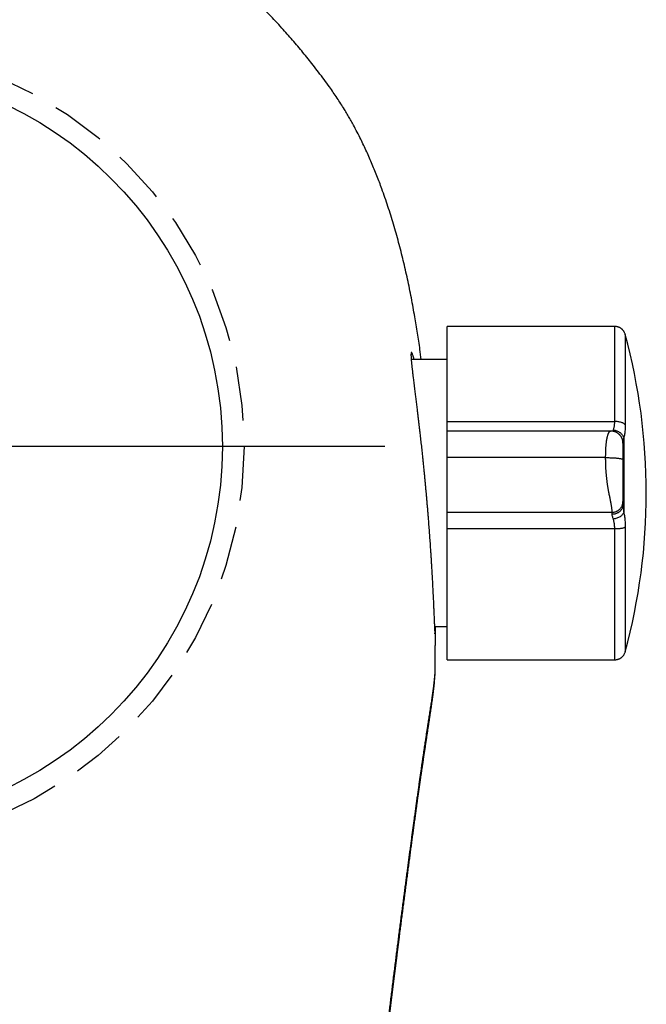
# Model space of a CAD drawing. Header units: centimetres. Extents: x 4120 to 19220, y -7417 to 180.
# Tile 202 of 223: x 18071.56 to 18074.45, y -2496.04 to -2491.49. Entities that reach past the tile are written whole.
import ezdxf

# ---------------------------------------------------------------- set-up
doc = ezdxf.new("R2010")
doc.units = ezdxf.units.CM
doc.linetypes.add('HIDDEN', pattern=[0.375, 0.25, -0.125])
doc.layers.add('URZĄDZENIA SANITARNE', color=6, linetype='Continuous')

# ---------------------------------------------------------------- blocks, each defined once
blk = doc.blocks.new('ORAS_ELECTRA')
for p, q in [((3.5617, 0.5549), (2.7874, 0.5549)), ((2.7874, 0.1156), (2.7874, 0.5549)), ((2.7874, 0.4019), (2.6221, 0.4019)), ((2.7874, 0.0717), (2.7874, 0.1156)), ((2.7874, 0.1156), (3.5617, 0.1156)), ((3.5426, 0.0716), (2.7874, 0.0716)), ((3.5426, 0.0716), (3.5426, 0.0716)), ((3.6034, 0.04), (3.6034, -0.3033)), ((3.5197, -0.0512), (2.7874, -0.0512)), ((2.7874, -0.3808), (2.7874, -0.3035)), ((2.7874, -0.3035), (3.5497, -0.3035)), ((2.7874, -0.9851), (2.7874, -0.3808)), ((3.5617, -0.3808), (2.7874, -0.3808)), ((2.7294, -0.832), (2.7874, -0.832)), ((2.7874, -0.9851), (3.5617, -0.9851)), ((2.7328, -1.0256), (2.7328, -1.0252))]:
    blk.add_line(p, q)
at = {"color": 9, "linetype": 'HIDDEN', "true_color": 0xb8b8b8}
blk.add_circle((0, 0), 1.85, dxfattribs=at)
blk.add_arc((0.9003, -0.2151), 2.8071, 344.8647, 15.1366)
for points, knots in [([(2.6687, 0.4019), (2.6666, 0.4174), (2.6629, 0.4456), (2.6569, 0.4863), (2.6511, 0.5241), (2.6451, 0.5618), (2.6384, 0.6015), (2.631, 0.6429), (2.6228, 0.6863), (2.6142, 0.7295), (2.6051, 0.7727), (2.5955, 0.8158), (2.5855, 0.8586), (2.575, 0.901), (2.564, 0.9432), (2.5525, 0.9852), (2.5404, 1.0269), (2.5278, 1.0682), (2.5146, 1.1092), (2.5008, 1.15), (2.4876, 1.1872), (2.4752, 1.2207), (2.4636, 1.2507), (2.4516, 1.2806), (2.4392, 1.3103), (2.4264, 1.3399), (2.4131, 1.3693), (2.3994, 1.3986), (2.3845, 1.429), (2.3683, 1.4605), (2.3527, 1.4895), (2.3387, 1.5147), (2.3263, 1.5361), (2.3125, 1.5592), (2.2971, 1.5839), (2.28, 1.6101), (2.2625, 1.636), (2.2424, 1.6644), (2.2197, 1.6954), (2.1946, 1.7289), (2.17, 1.7608), (2.1459, 1.7913), (2.1224, 1.8203), (2.0986, 1.849), (2.0744, 1.8775), (2.0498, 1.9056), (2.0236, 1.9349), (1.9958, 1.9652), (1.9661, 1.9964), (1.936, 2.0272), (1.9054, 2.0576), (1.8742, 2.0875), (1.8443, 2.1153), (1.8157, 2.1411), (1.7885, 2.1651), (1.761, 2.1886), (1.733, 2.2117), (1.7048, 2.2345), (1.6762, 2.2569), (1.6472, 2.2789), (1.6167, 2.3014), (1.5845, 2.3243), (1.5507, 2.3476), (1.5164, 2.3703), (1.4818, 2.3925), (1.4467, 2.4141), (1.4111, 2.4351), (1.3753, 2.4556), (1.3419, 2.4738), (1.3111, 2.49), (1.2831, 2.5043), (1.2548, 2.5182), (1.2264, 2.5318), (1.1977, 2.545), (1.1687, 2.5579), (1.1395, 2.5704), (1.1098, 2.5826), (1.0801, 2.5945), (1.0473, 2.607), (1.0114, 2.6201), (0.9725, 2.6336), (0.9332, 2.6464), (0.8938, 2.6586), (0.8541, 2.6701), (0.8161, 2.6806), (0.7797, 2.6899), (0.7452, 2.6983), (0.7105, 2.7063), (0.6756, 2.7138), (0.6407, 2.7208), (0.6056, 2.7274), (0.5704, 2.7336), (0.5333, 2.7397), (0.4941, 2.7455), (0.4529, 2.7511), (0.4116, 2.7561), (0.3687, 2.7607), (0.3242, 2.765), (0.2781, 2.7687), (0.2319, 2.7718), (0.1856, 2.7743), (0.1392, 2.7762), (0.0928, 2.7775), (0.0464, 2.7784), (0.0155, 2.7785), (0, 2.7785)], [0, 0, 0, 0, 0.011884, 0.021541, 0.031198, 0.040858, 0.050517, 0.061658, 0.072798, 0.083938, 0.09509, 0.106242, 0.117393, 0.128399, 0.139405, 0.150419, 0.161432, 0.172305, 0.183178, 0.19406, 0.204942, 0.213072, 0.221203, 0.229333, 0.237463, 0.245619, 0.253775, 0.261931, 0.270086, 0.279443, 0.288799, 0.295047, 0.301296, 0.307544, 0.315447, 0.323352, 0.331258, 0.339161, 0.34974, 0.36032, 0.370899, 0.380327, 0.389756, 0.399185, 0.408626, 0.418068, 0.427509, 0.43839, 0.449271, 0.460152, 0.471056, 0.481961, 0.492865, 0.502019, 0.511174, 0.520329, 0.529483, 0.538667, 0.547851, 0.557036, 0.566219, 0.5766, 0.586982, 0.597364, 0.607745, 0.618173, 0.628604, 0.639034, 0.649463, 0.65742, 0.665378, 0.673335, 0.681305, 0.689275, 0.697245, 0.705338, 0.713432, 0.721531, 0.729629, 0.740047, 0.750464, 0.760882, 0.771325, 0.781768, 0.792212, 0.801205, 0.8102, 0.819195, 0.828189, 0.837207, 0.846227, 0.855246, 0.864265, 0.874765, 0.885266, 0.895775, 0.906283, 0.917982, 0.929681, 0.941381, 0.953079, 0.964809, 0.97654, 0.98827, 1, 1, 1, 1]), ([(3.61, 0.518), (3.6095, 0.5196), (3.6085, 0.5228), (3.6066, 0.5271), (3.6045, 0.531), (3.6024, 0.5341), (3.6005, 0.5365), (3.5989, 0.5384), (3.5974, 0.54), (3.596, 0.5414), (3.5944, 0.5428), (3.5923, 0.5445), (3.5896, 0.5465), (3.5864, 0.5485), (3.5825, 0.5505), (3.5781, 0.5523), (3.5731, 0.5537), (3.5675, 0.5547), (3.5637, 0.5549), (3.5617, 0.5549)], [0, 0, 0, 0, 0.078431, 0.1516011, 0.2186896, 0.2790502, 0.32217, 0.3604948, 0.3938979, 0.422293, 0.4507485, 0.4935938, 0.5444787, 0.6032665, 0.6696909, 0.7433181, 0.8235147, 0.9094301, 1, 1, 1, 1]), ([(3.5617, 0.1156), (3.5617, 0.1291), (3.5617, 0.156), (3.5617, 0.1948), (3.5617, 0.2323), (3.5617, 0.2683), (3.5617, 0.3025), (3.5617, 0.3351), (3.5617, 0.3657), (3.5617, 0.3943), (3.5617, 0.4209), (3.5617, 0.4452), (3.5617, 0.4673), (3.5617, 0.4871), (3.5617, 0.5045), (3.5617, 0.5194), (3.5617, 0.5317), (3.5617, 0.5415), (3.5617, 0.5488), (3.5617, 0.5532), (3.5617, 0.5552), (3.5617, 0.5548), (3.5617, 0.5547)], [0, 0, 0, 0, 0.051969, 0.103938, 0.155907, 0.207876, 0.259845, 0.311814, 0.363783, 0.415752, 0.467721, 0.51969, 0.571659, 0.623628, 0.675597, 0.727566, 0.779535, 0.831504, 0.883473, 0.935442, 0.987411, 1, 1, 1, 1]), ([(3.61, 0.5179), (3.61, 0.5179), (3.61, 0.5178), (3.61, 0.5162), (3.61, 0.5136), (3.61, 0.5098), (3.61, 0.5049), (3.61, 0.4989), (3.61, 0.4918), (3.61, 0.4836), (3.61, 0.4745), (3.61, 0.4644), (3.61, 0.4531), (3.61, 0.4408), (3.61, 0.4274), (3.61, 0.413), (3.61, 0.3976), (3.61, 0.3814), (3.61, 0.3644), (3.61, 0.3466), (3.61, 0.3279), (3.61, 0.3084), (3.61, 0.2879), (3.61, 0.2665), (3.61, 0.2444), (3.61, 0.2215), (3.61, 0.1982), (3.61, 0.1743), (3.61, 0.15), (3.61, 0.1252), (3.61, 0.1082), (3.61, 0.0997)], [0, 0, 0, 0, 0.030258, 0.064558, 0.099481, 0.134404, 0.169327, 0.204251, 0.239174, 0.273473, 0.307773, 0.342072, 0.376372, 0.411295, 0.446218, 0.481141, 0.516065, 0.550988, 0.585287, 0.619587, 0.653886, 0.688186, 0.723109, 0.758032, 0.792955, 0.827879, 0.862802, 0.897101, 0.931401, 0.9657, 1, 1, 1, 1]), ([(2.6354, 0.4019), (2.6351, 0.403), (2.6344, 0.4055), (2.6334, 0.4092), (2.6323, 0.413), (2.6313, 0.4165), (2.6303, 0.4198), (2.6292, 0.423), (2.6282, 0.4258), (2.6272, 0.4283), (2.6263, 0.4305), (2.6255, 0.4322), (2.6247, 0.4336), (2.6238, 0.4346), (2.623, 0.4351), (2.6224, 0.4348), (2.6219, 0.4339), (2.6215, 0.4324), (2.6212, 0.4304), (2.6211, 0.4282), (2.621, 0.4257), (2.621, 0.4228), (2.621, 0.4196), (2.6212, 0.4159), (2.6214, 0.4115), (2.6217, 0.4061), (2.6222, 0.3997), (2.6228, 0.3926), (2.6235, 0.3851), (2.6243, 0.3773), (2.6251, 0.3697), (2.6259, 0.3622), (2.6268, 0.3547), (2.6276, 0.3469), (2.6286, 0.3387), (2.6296, 0.3303), (2.6307, 0.3205), (2.6321, 0.3095), (2.6336, 0.297), (2.6352, 0.284), (2.6368, 0.2709), (2.6384, 0.2578), (2.64, 0.2454), (2.6415, 0.2333), (2.6429, 0.2216), (2.6444, 0.2096), (2.6459, 0.1973), (2.6475, 0.1848), (2.6492, 0.1707), (2.6511, 0.1551), (2.6532, 0.1377), (2.6553, 0.12), (2.6574, 0.1024), (2.6594, 0.0852), (2.6612, 0.0691), (2.663, 0.0537), (2.6647, 0.0389), (2.6663, 0.0239), (2.668, 0.0088), (2.6697, -0.0065), (2.6715, -0.0235), (2.6735, -0.0422), (2.6757, -0.0626), (2.6778, -0.0833), (2.6798, -0.1034), (2.6818, -0.123), (2.6835, -0.141), (2.6852, -0.1581), (2.6867, -0.1748), (2.6883, -0.1921), (2.69, -0.2101), (2.6916, -0.2281), (2.6932, -0.2466), (2.6948, -0.2655), (2.6965, -0.2849), (2.6981, -0.3043), (2.6996, -0.3235), (2.7011, -0.3425), (2.7025, -0.3603), (2.7038, -0.377), (2.7049, -0.3926), (2.7061, -0.4081), (2.7072, -0.4235), (2.7083, -0.4388), (2.7094, -0.4555), (2.7106, -0.4735), (2.7119, -0.4927), (2.7131, -0.5117), (2.7142, -0.5299), (2.7153, -0.5471), (2.7162, -0.5625), (2.717, -0.5769), (2.7178, -0.5901), (2.7185, -0.6032), (2.7192, -0.616), (2.7199, -0.6286), (2.7206, -0.6422), (2.7214, -0.6567), (2.7222, -0.6719), (2.7229, -0.6867), (2.7236, -0.7006), (2.7242, -0.7135), (2.7247, -0.7249), (2.7252, -0.7353), (2.7256, -0.7448), (2.726, -0.754), (2.7264, -0.7628), (2.7268, -0.7714), (2.7272, -0.7804), (2.7276, -0.7897), (2.728, -0.7993), (2.7283, -0.8082), (2.7287, -0.8163), (2.729, -0.8235), (2.7293, -0.8296), (2.7295, -0.835), (2.7297, -0.8396), (2.7299, -0.8439), (2.7301, -0.8478), (2.7303, -0.8513), (2.7305, -0.8547), (2.7307, -0.8579), (2.7308, -0.8607), (2.731, -0.8628), (2.7312, -0.8642), (2.7313, -0.865), (2.7314, -0.8651), (2.7315, -0.8648), (2.7316, -0.8641), (2.7317, -0.863), (2.7318, -0.8615), (2.7319, -0.8596), (2.7319, -0.857), (2.732, -0.8537), (2.7321, -0.8495), (2.7321, -0.8445), (2.7322, -0.8391), (2.7322, -0.8348), (2.7322, -0.8324), (2.7322, -0.832)], [0, 0, 0, 0, 0.0042792, 0.0099787, 0.0156781, 0.021404, 0.0271325, 0.0336812, 0.0402309, 0.0467796, 0.0533655, 0.0599525, 0.0665385, 0.075105, 0.0836716, 0.0922755, 0.1008795, 0.1086514, 0.1164303, 0.1228835, 0.1293378, 0.135791, 0.1422804, 0.1487709, 0.1552604, 0.1636998, 0.1721392, 0.1806144, 0.1890896, 0.1967438, 0.2044047, 0.2108416, 0.2172794, 0.2237163, 0.2301885, 0.2366616, 0.2431338, 0.2515487, 0.2599637, 0.2684131, 0.2768626, 0.2844923, 0.2921284, 0.2986405, 0.3051535, 0.3116655, 0.3182132, 0.3247618, 0.3313095, 0.3398225, 0.3483355, 0.3568835, 0.3654316, 0.3731504, 0.3808757, 0.3874612, 0.3940477, 0.4006332, 0.4072552, 0.4138782, 0.4205002, 0.4291111, 0.4377221, 0.4463692, 0.4550164, 0.4628257, 0.4706418, 0.477228, 0.4838183, 0.4911381, 0.498458, 0.5058002, 0.5131423, 0.5210725, 0.5290028, 0.5369615, 0.5449203, 0.5527456, 0.5605779, 0.5671458, 0.5737147, 0.5802826, 0.5868873, 0.593493, 0.6000978, 0.6086872, 0.6172766, 0.6259026, 0.6345286, 0.6423194, 0.650117, 0.6566572, 0.6631984, 0.6697386, 0.6763153, 0.682893, 0.6894697, 0.6980223, 0.7065749, 0.7151638, 0.7237526, 0.7315096, 0.7392733, 0.7458024, 0.7523325, 0.7588616, 0.765427, 0.7719935, 0.7785589, 0.7870967, 0.7956344, 0.8042082, 0.812782, 0.8205252, 0.8282751, 0.8348041, 0.841334, 0.847863, 0.8544283, 0.8609946, 0.8675599, 0.8760975, 0.884635, 0.8932085, 0.9017821, 0.909525, 0.9172746, 0.9238053, 0.930337, 0.9368677, 0.9434348, 0.9500028, 0.9565699, 0.9651097, 0.9736495, 0.9822254, 0.9908012, 0.9985463, 1, 1, 1, 1]), ([(3.5553, 0.0765), (3.556, 0.0782), (3.5573, 0.0817), (3.5589, 0.0876), (3.5602, 0.094), (3.5611, 0.1008), (3.5616, 0.108), (3.5617, 0.1131), (3.5617, 0.1156)], [0, 0, 0, 0, 0.1721607, 0.3417805, 0.5091093, 0.6744073, 0.8379446, 1, 1, 1, 1]), ([(3.61, 0.0997), (3.6092, 0.1008), (3.6076, 0.103), (3.6036, 0.106), (3.5985, 0.1088), (3.5923, 0.1113), (3.5852, 0.1132), (3.5775, 0.1146), (3.5696, 0.1154), (3.5643, 0.1155), (3.5617, 0.1156)], [0, 0, 0, 0, 0.1191402, 0.243165, 0.3706743, 0.5, 0.6293257, 0.756835, 0.8808598, 1, 1, 1, 1]), ([(3.61, 0.0997), (3.61, 0.0958), (3.6099, 0.088), (3.6093, 0.0769), (3.6084, 0.0665), (3.6071, 0.0568), (3.6055, 0.0478), (3.6041, 0.0426), (3.6034, 0.04)], [0, 0, 0, 0, 0.165911, 0.33128, 0.498335, 0.665401, 0.831978, 1, 1, 1, 1]), ([(2.7874, -0.0512), (2.7874, -0.0486), (2.7874, -0.0433), (2.7874, -0.0357), (2.7874, -0.0284), (2.7874, -0.0214), (2.7874, -0.0147), (2.7874, -0.0083), (2.7874, -0.0022), (2.7874, 0.0036), (2.7874, 0.0091), (2.7874, 0.0144), (2.7874, 0.0193), (2.7874, 0.024), (2.7874, 0.0284), (2.7874, 0.0328), (2.7874, 0.037), (2.7874, 0.0411), (2.7874, 0.0449), (2.7874, 0.0484), (2.7874, 0.0516), (2.7874, 0.0545), (2.7874, 0.0573), (2.7874, 0.0599), (2.7874, 0.0622), (2.7874, 0.0643), (2.7874, 0.0661), (2.7874, 0.0677), (2.7874, 0.0691), (2.7874, 0.0702), (2.7874, 0.071), (2.7874, 0.0715), (2.7874, 0.0716), (2.7874, 0.0716), (2.7874, 0.0716)], [0, 0, 0, 0, 0.019721, 0.03899, 0.057967, 0.076814, 0.095683, 0.114718, 0.134051, 0.153798, 0.17406, 0.194923, 0.216457, 0.238722, 0.261761, 0.285612, 0.313317, 0.342096, 0.371961, 0.402918, 0.434962, 0.468086, 0.502274, 0.541086, 0.581133, 0.622379, 0.664784, 0.708307, 0.762973, 0.819155, 0.87676, 0.935693, 0.995855, 1, 1, 1, 1]), ([(3.5197, -0.0512), (3.5197, -0.0486), (3.5197, -0.0435), (3.5199, -0.0359), (3.52, -0.0284), (3.5202, -0.0212), (3.5205, -0.0142), (3.5209, -0.0073), (3.5213, -0.0007), (3.5218, 0.0056), (3.5223, 0.0114), (3.5229, 0.0167), (3.5233, 0.0202), (3.5236, 0.0225), (3.5238, 0.0237), (3.5239, 0.0249), (3.5241, 0.0261), (3.5242, 0.0272), (3.5245, 0.0292), (3.525, 0.0321), (3.5257, 0.0358), (3.5264, 0.0395), (3.5272, 0.0433), (3.5281, 0.047), (3.529, 0.0503), (3.5299, 0.0533), (3.5308, 0.056), (3.5317, 0.0585), (3.5327, 0.0609), (3.5337, 0.063), (3.5349, 0.0653), (3.5362, 0.0673), (3.5377, 0.069), (3.539, 0.0702), (3.5402, 0.071), (3.5413, 0.0714), (3.5421, 0.0716), (3.5425, 0.0716), (3.5426, 0.0716)], [0, 0, 0, 0, 0.01917, 0.038292, 0.057502, 0.076956, 0.09682, 0.117269, 0.138479, 0.160625, 0.183871, 0.204366, 0.225833, 0.231627, 0.237495, 0.243437, 0.249456, 0.255552, 0.261727, 0.28189, 0.304533, 0.329846, 0.358036, 0.389317, 0.423917, 0.45358, 0.485546, 0.519924, 0.556824, 0.596349, 0.638597, 0.700325, 0.760775, 0.819502, 0.876112, 0.93026, 0.981648, 1, 1, 1, 1]), ([(3.5997, 0.0163), (3.5997, 0.0165), (3.5997, 0.017), (3.5997, 0.0179), (3.5997, 0.0187), (3.5996, 0.0195), (3.5996, 0.0202), (3.5996, 0.0209), (3.5995, 0.0214), (3.5995, 0.0219), (3.5994, 0.0223), (3.5994, 0.0227), (3.5993, 0.023), (3.5993, 0.0233), (3.5993, 0.0236), (3.5992, 0.024), (3.5991, 0.0244), (3.5991, 0.0249), (3.5989, 0.0258), (3.5987, 0.0272), (3.5981, 0.0298), (3.5972, 0.033), (3.5958, 0.0367), (3.5943, 0.0401), (3.5927, 0.0432), (3.5909, 0.0462), (3.5892, 0.0486), (3.5878, 0.0504), (3.5868, 0.0516), (3.586, 0.0525), (3.5853, 0.0533), (3.5845, 0.0541), (3.5835, 0.0551), (3.5823, 0.0563), (3.5805, 0.0579), (3.5783, 0.0597), (3.5758, 0.0615), (3.5733, 0.0632), (3.5709, 0.0645), (3.5686, 0.0657), (3.5666, 0.0666), (3.5648, 0.0674), (3.5631, 0.068), (3.5613, 0.0687), (3.5592, 0.0693), (3.5569, 0.0699), (3.5543, 0.0705), (3.5521, 0.0709), (3.5502, 0.0711), (3.5487, 0.0713), (3.547, 0.0715), (3.5449, 0.0716), (3.5435, 0.0716), (3.5427, 0.0716)], [0, 0, 0, 0, 0.041021, 0.077129, 0.108289, 0.134488, 0.155745, 0.166554, 0.175503, 0.182672, 0.188223, 0.190501, 0.192537, 0.19444, 0.19634, 0.198367, 0.203303, 0.208682, 0.214023, 0.226465, 0.24817, 0.285339, 0.314754, 0.343372, 0.372817, 0.40328, 0.434823, 0.453059, 0.467575, 0.478348, 0.486536, 0.495857, 0.510203, 0.526983, 0.546081, 0.579762, 0.61095, 0.639622, 0.668015, 0.693395, 0.715765, 0.735138, 0.75305, 0.773725, 0.797404, 0.824822, 0.855364, 0.888996, 0.905911, 0.923594, 0.944615, 0.9701, 1, 1, 1, 1]), ([(3.5528, 0.0707), (3.5531, 0.0713), (3.5538, 0.0731), (3.5547, 0.0751), (3.5553, 0.0765)], [0, 0, 0, 0, 0.333283, 1, 1, 1, 1]), ([(3.5553, 0.0765), (3.5579, 0.0762), (3.5633, 0.0754), (3.5713, 0.073), (3.5791, 0.0694), (3.5863, 0.0648), (3.5925, 0.0593), (3.5975, 0.0531), (3.6013, 0.0467), (3.6027, 0.0422), (3.6034, 0.04)], [0, 0, 0, 0, 0.118749, 0.242699, 0.370375, 0.5, 0.629625, 0.757301, 0.881251, 1, 1, 1, 1]), ([(3.6034, 0.04), (3.6029, 0.0371), (3.602, 0.0315), (3.6008, 0.0242), (3.5999, 0.0178), (3.5998, 0.0145), (3.5997, 0.0128)], [0, 0, 0, 0, 0.266792, 0.520964, 0.764581, 1, 1, 1, 1]), ([(3.5997, 0.0162), (3.5997, 0.016), (3.5997, 0.0157), (3.5997, 0.0147), (3.5997, 0.0133), (3.5997, 0.0115), (3.5997, 0.0093), (3.5997, 0.0068), (3.5997, 0.0038), (3.5997, 0.0008), (3.5997, -0.0021), (3.5997, -0.0048), (3.5997, -0.0077), (3.5997, -0.0107), (3.5997, -0.0139), (3.5997, -0.0173), (3.5997, -0.0209), (3.5997, -0.0247), (3.5997, -0.028), (3.5997, -0.0305), (3.5997, -0.0321), (3.5997, -0.0338), (3.5997, -0.0354), (3.5997, -0.0371), (3.5997, -0.0396), (3.5997, -0.0429), (3.5997, -0.0464), (3.5997, -0.0488), (3.5997, -0.0501), (3.5997, -0.0514), (3.5997, -0.0527), (3.5997, -0.054), (3.5997, -0.0553), (3.5997, -0.0563), (3.5997, -0.0571), (3.5997, -0.0576), (3.5997, -0.0582), (3.5997, -0.0591), (3.5997, -0.0598), (3.5997, -0.0603)], [0, 0, 0, 0, 0.076078, 0.15297, 0.227006, 0.298208, 0.366602, 0.432213, 0.495074, 0.555219, 0.594456, 0.632169, 0.668376, 0.703094, 0.736346, 0.768157, 0.800233, 0.830287, 0.858366, 0.86887, 0.879083, 0.889008, 0.898651, 0.908017, 0.917111, 0.938818, 0.957286, 0.962758, 0.967903, 0.972732, 0.977263, 0.981513, 0.985504, 0.989865, 0.991183, 0.992445, 0.993663, 0.996026, 1, 1, 1, 1]), ([(2.7874, -0.3035), (2.7874, -0.3017), (2.7874, -0.2982), (2.7874, -0.2926), (2.7874, -0.287), (2.7874, -0.2811), (2.7874, -0.275), (2.7874, -0.2687), (2.7874, -0.2626), (2.7874, -0.2568), (2.7874, -0.2513), (2.7874, -0.2456), (2.7874, -0.2398), (2.7874, -0.2337), (2.7874, -0.2275), (2.7874, -0.2213), (2.7874, -0.2152), (2.7874, -0.2092), (2.7874, -0.2031), (2.7874, -0.1968), (2.7874, -0.1903), (2.7874, -0.1841), (2.7874, -0.1782), (2.7874, -0.1726), (2.7874, -0.167), (2.7874, -0.1612), (2.7874, -0.1553), (2.7874, -0.1493), (2.7874, -0.1432), (2.7874, -0.137), (2.7874, -0.1307), (2.7874, -0.1242), (2.7874, -0.1176), (2.7874, -0.1108), (2.7874, -0.1039), (2.7874, -0.0969), (2.7874, -0.0896), (2.7874, -0.0823), (2.7874, -0.0747), (2.7874, -0.067), (2.7874, -0.0591), (2.7874, -0.0539), (2.7874, -0.0512)], [0, 0, 0, 0, 0.049887, 0.099698, 0.149297, 0.198547, 0.247314, 0.295466, 0.34287, 0.379507, 0.415541, 0.45091, 0.485556, 0.519419, 0.552445, 0.584578, 0.61163, 0.637943, 0.663488, 0.688238, 0.712168, 0.735259, 0.752802, 0.769811, 0.786283, 0.802217, 0.817617, 0.832489, 0.846477, 0.85999, 0.873048, 0.885678, 0.897914, 0.909797, 0.921379, 0.932718, 0.943882, 0.954949, 0.966002, 0.977133, 0.988433, 1, 1, 1, 1]), ([(3.5497, -0.3035), (3.5497, -0.3018), (3.5497, -0.2983), (3.5493, -0.2928), (3.5487, -0.2869), (3.5479, -0.2809), (3.547, -0.2747), (3.5462, -0.2701), (3.5457, -0.2672), (3.5455, -0.266), (3.5453, -0.2648), (3.5451, -0.2637), (3.5448, -0.2621), (3.5443, -0.2597), (3.5436, -0.2561), (3.5428, -0.2522), (3.5419, -0.2479), (3.5409, -0.2431), (3.5397, -0.2373), (3.5383, -0.2302), (3.5366, -0.2217), (3.535, -0.2134), (3.5336, -0.2059), (3.5325, -0.1997), (3.5314, -0.1935), (3.5304, -0.1875), (3.5295, -0.1816), (3.5286, -0.1759), (3.5278, -0.1702), (3.5271, -0.1647), (3.5263, -0.1594), (3.5256, -0.1538), (3.5251, -0.1496), (3.5248, -0.1469), (3.5248, -0.1461), (3.5247, -0.1454), (3.5246, -0.1446), (3.5245, -0.1438), (3.5242, -0.1409), (3.5237, -0.1359), (3.523, -0.1284), (3.5224, -0.1209), (3.5218, -0.1133), (3.5213, -0.1056), (3.5209, -0.0979), (3.5205, -0.0902), (3.5202, -0.0824), (3.52, -0.0746), (3.5199, -0.0668), (3.5197, -0.059), (3.5197, -0.0538), (3.5197, -0.0512)], [0, 0, 0, 0, 0.047929, 0.097632, 0.148959, 0.20173, 0.249192, 0.297439, 0.305998, 0.314574, 0.323166, 0.331729, 0.336957, 0.358592, 0.382731, 0.408606, 0.436117, 0.465151, 0.495573, 0.53725, 0.580638, 0.625264, 0.652229, 0.677298, 0.700547, 0.722056, 0.741908, 0.760187, 0.77698, 0.792763, 0.807157, 0.82025, 0.835675, 0.837547, 0.839386, 0.841193, 0.842966, 0.844708, 0.846419, 0.862519, 0.877721, 0.8921, 0.905742, 0.918737, 0.931183, 0.943183, 0.95484, 0.966256, 0.977529, 0.98875, 1, 1, 1, 1]), ([(3.5197, -0.0512), (3.5229, -0.0512), (3.5295, -0.0512), (3.5394, -0.0515), (3.5485, -0.0518), (3.5566, -0.0522), (3.5636, -0.0527), (3.5703, -0.0532), (3.5764, -0.0538), (3.5819, -0.0545), (3.5868, -0.0553), (3.5909, -0.0561), (3.5946, -0.057), (3.5975, -0.058), (3.5994, -0.0591), (3.5996, -0.0599), (3.5997, -0.0603)], [0, 0, 0, 0, 0.076805, 0.156939, 0.239951, 0.303775, 0.368607, 0.434128, 0.5, 0.565872, 0.631393, 0.696225, 0.760049, 0.843061, 0.923195, 1, 1, 1, 1]), ([(3.5997, -0.0603), (3.5997, -0.0606), (3.5997, -0.0612), (3.5997, -0.0619), (3.5997, -0.0627), (3.5997, -0.0635), (3.5997, -0.0643), (3.5997, -0.0648), (3.5997, -0.0656), (3.5997, -0.0667), (3.5997, -0.0681), (3.5997, -0.0696), (3.5997, -0.0713), (3.5997, -0.0732), (3.5997, -0.0753), (3.5997, -0.0777), (3.5997, -0.0802), (3.5997, -0.0827), (3.5997, -0.0862), (3.5997, -0.0906), (3.5997, -0.0958), (3.5997, -0.101), (3.5997, -0.1064), (3.5997, -0.1117), (3.5997, -0.1176), (3.5997, -0.124), (3.5997, -0.1307), (3.5997, -0.1374), (3.5997, -0.1441), (3.5997, -0.1512), (3.5997, -0.1587), (3.5997, -0.1666), (3.5997, -0.1742), (3.5997, -0.1818), (3.5997, -0.1891), (3.5997, -0.1962), (3.5997, -0.2032), (3.5997, -0.2098), (3.5997, -0.217), (3.5997, -0.2246), (3.5997, -0.2326), (3.5997, -0.2402), (3.5997, -0.2474), (3.5997, -0.2519), (3.5997, -0.2541)], [0, 0, 0, 0, 0.001701, 0.002985, 0.003853, 0.006141, 0.006983, 0.007871, 0.008809, 0.011147, 0.013741, 0.016608, 0.01976, 0.023207, 0.027986, 0.033081, 0.038503, 0.044262, 0.050366, 0.063113, 0.076757, 0.091334, 0.106873, 0.123398, 0.140929, 0.164183, 0.188733, 0.214605, 0.241819, 0.270395, 0.30684, 0.344941, 0.384718, 0.426192, 0.469379, 0.513475, 0.55925, 0.606715, 0.65169, 0.717432, 0.785117, 0.854763, 0.926386, 1, 1, 1, 1]), ([(3.5497, -0.3035), (3.5517, -0.3034), (3.5558, -0.3033), (3.562, -0.3021), (3.5677, -0.3003), (3.5728, -0.2981), (3.5772, -0.2955), (3.5813, -0.2925), (3.5851, -0.2891), (3.5886, -0.2853), (3.5916, -0.2812), (3.5942, -0.2769), (3.5965, -0.2719), (3.5983, -0.2663), (3.5995, -0.2601), (3.5997, -0.2561), (3.5997, -0.2541)], [0, 0, 0, 0, 0.076805, 0.156939, 0.239951, 0.303775, 0.368607, 0.434128, 0.5, 0.565872, 0.631393, 0.696225, 0.760049, 0.843061, 0.923195, 1, 1, 1, 1]), ([(3.5997, -0.2684), (3.5997, -0.2702), (3.5995, -0.2739), (3.5983, -0.2794), (3.5965, -0.2845), (3.5942, -0.289), (3.5916, -0.2929), (3.5886, -0.2966), (3.5851, -0.3), (3.5813, -0.3031), (3.5772, -0.3058), (3.5728, -0.3081), (3.5677, -0.3102), (3.562, -0.3118), (3.5558, -0.3129), (3.5517, -0.313), (3.5497, -0.313)], [0, 0, 0, 0, 0.076805, 0.156939, 0.239951, 0.303775, 0.368607, 0.434128, 0.5, 0.565872, 0.631393, 0.696225, 0.760049, 0.843061, 0.923195, 1, 1, 1, 1]), ([(3.5997, -0.2541), (3.5997, -0.2548), (3.5997, -0.2562), (3.5997, -0.2594), (3.5997, -0.2633), (3.5997, -0.2667), (3.5997, -0.2684)], [0, 0, 0, 0, 0.250764, 0.5, 0.749236, 1, 1, 1, 1]), ([(3.5997, -0.2684), (3.5998, -0.2707), (3.5999, -0.2755), (3.6008, -0.2838), (3.602, -0.2931), (3.6029, -0.2998), (3.6034, -0.3033)], [0, 0, 0, 0, 0.235419, 0.479036, 0.733208, 1, 1, 1, 1]), ([(3.5553, -0.3353), (3.5547, -0.3335), (3.5536, -0.33), (3.5522, -0.3255), (3.551, -0.321), (3.55, -0.3168), (3.5498, -0.3142), (3.5497, -0.313)], [0, 0, 0, 0, 0.2023635, 0.3901898, 0.5636404, 0.7972661, 1, 1, 1, 1]), ([(3.6034, -0.3033), (3.6027, -0.3051), (3.6013, -0.3088), (3.5975, -0.3143), (3.5925, -0.3195), (3.5863, -0.3243), (3.5791, -0.3284), (3.5713, -0.3317), (3.5633, -0.334), (3.5579, -0.3349), (3.5553, -0.3353)], [0, 0, 0, 0, 0.118749, 0.242699, 0.370375, 0.5, 0.629625, 0.757301, 0.881251, 1, 1, 1, 1]), ([(3.6034, -0.3033), (3.6041, -0.3066), (3.6055, -0.3133), (3.6071, -0.3242), (3.6084, -0.3357), (3.6093, -0.3476), (3.6099, -0.3601), (3.61, -0.3686), (3.61, -0.3728)], [0, 0, 0, 0, 0.167999, 0.334577, 0.501664, 0.668698, 0.834066, 1, 1, 1, 1]), ([(3.5617, -0.3808), (3.5617, -0.3781), (3.5616, -0.3725), (3.5611, -0.3645), (3.5602, -0.3567), (3.5589, -0.3491), (3.5573, -0.3419), (3.556, -0.3375), (3.5553, -0.3353)], [0, 0, 0, 0, 0.162055, 0.325593, 0.490891, 0.658219, 0.827839, 1, 1, 1, 1]), ([(3.61, -0.3728), (3.6092, -0.3734), (3.6076, -0.3745), (3.6036, -0.376), (3.5985, -0.3774), (3.5923, -0.3786), (3.5852, -0.3796), (3.5775, -0.3803), (3.5696, -0.3807), (3.5643, -0.3808), (3.5617, -0.3808)], [0, 0, 0, 0, 0.11914, 0.243165, 0.370674, 0.5, 0.629326, 0.756835, 0.88086, 1, 1, 1, 1]), ([(3.5617, -0.9849), (3.5617, -0.985), (3.5617, -0.9854), (3.5617, -0.9837), (3.5617, -0.9796), (3.5617, -0.9727), (3.5617, -0.9632), (3.5617, -0.9512), (3.5617, -0.9366), (3.5617, -0.9195), (3.5617, -0.9001), (3.5617, -0.8783), (3.5617, -0.8542), (3.5617, -0.8279), (3.5617, -0.7995), (3.5617, -0.7691), (3.5617, -0.7369), (3.5617, -0.7028), (3.5617, -0.667), (3.5617, -0.6297), (3.5617, -0.591), (3.5617, -0.551), (3.5617, -0.5099), (3.5617, -0.4677), (3.5617, -0.4247), (3.5617, -0.3954), (3.5617, -0.3808)], [0, 0, 0, 0, 0.005033, 0.048292, 0.091552, 0.134811, 0.17807, 0.22133, 0.264589, 0.307849, 0.351108, 0.394368, 0.437627, 0.480887, 0.524146, 0.567405, 0.610665, 0.653924, 0.697184, 0.740443, 0.783703, 0.826962, 0.870222, 0.913481, 0.956741, 1, 1, 1, 1]), ([(3.61, -0.3728), (3.61, -0.3822), (3.61, -0.401), (3.61, -0.4287), (3.61, -0.4561), (3.61, -0.4832), (3.61, -0.5097), (3.61, -0.5356), (3.61, -0.5608), (3.61, -0.5855), (3.61, -0.6099), (3.61, -0.6337), (3.61, -0.6571), (3.61, -0.6798), (3.61, -0.7017), (3.61, -0.7228), (3.61, -0.743), (3.61, -0.7623), (3.61, -0.7807), (3.61, -0.7984), (3.61, -0.8154), (3.61, -0.8315), (3.61, -0.8466), (3.61, -0.8608), (3.61, -0.8739), (3.61, -0.8859), (3.61, -0.8968), (3.61, -0.9067), (3.61, -0.9157), (3.61, -0.9236), (3.61, -0.9305), (3.61, -0.9362), (3.61, -0.9409), (3.61, -0.9444), (3.61, -0.9468), (3.61, -0.948), (3.61, -0.948), (3.61, -0.948)], [0, 0, 0, 0, 0.02907, 0.058141, 0.087211, 0.116281, 0.145352, 0.173903, 0.202454, 0.231005, 0.259557, 0.288627, 0.317697, 0.346768, 0.375838, 0.404908, 0.433459, 0.462011, 0.490562, 0.519113, 0.548184, 0.577254, 0.606324, 0.635395, 0.664465, 0.693016, 0.721567, 0.750119, 0.77867, 0.80774, 0.836811, 0.865881, 0.894951, 0.924021, 0.952573, 0.981124, 1, 1, 1, 1]), ([(2.7328, -1.0252), (2.7328, -1.0236), (2.7328, -1.0209), (2.7328, -1.0172), (2.7329, -1.0144), (2.7329, -1.0119), (2.7329, -1.0095), (2.7329, -1.0073), (2.7329, -1.0053), (2.7329, -1.0034), (2.733, -1.0014), (2.733, -0.9992), (2.733, -0.9967), (2.733, -0.9934), (2.733, -0.9892), (2.7331, -0.9843), (2.7331, -0.98), (2.7331, -0.9766), (2.7331, -0.9742), (2.7331, -0.972), (2.7331, -0.9701), (2.7332, -0.9684), (2.7332, -0.9667), (2.7332, -0.9649), (2.7332, -0.9629), (2.7332, -0.9607), (2.7332, -0.9585), (2.7332, -0.9562), (2.7332, -0.9538), (2.7332, -0.9514), (2.7332, -0.9489), (2.7333, -0.9463), (2.7333, -0.9428), (2.7333, -0.9385), (2.7333, -0.9339), (2.7333, -0.93), (2.7333, -0.9268), (2.7333, -0.9239), (2.7333, -0.9212), (2.7334, -0.9186), (2.7334, -0.9161), (2.7334, -0.9138), (2.7334, -0.9114), (2.7334, -0.9088), (2.7334, -0.9059), (2.7334, -0.9028), (2.7334, -0.8997), (2.7334, -0.8968), (2.7334, -0.8941), (2.7334, -0.8915), (2.7334, -0.8891), (2.7334, -0.887), (2.7334, -0.8852), (2.7334, -0.8831), (2.7334, -0.8806), (2.7334, -0.8777), (2.7334, -0.8753), (2.7334, -0.8733), (2.7334, -0.8716), (2.7334, -0.8697), (2.7334, -0.8676), (2.7334, -0.8653), (2.7334, -0.8629), (2.7334, -0.8604), (2.7334, -0.8576), (2.7334, -0.8544), (2.7334, -0.8511), (2.7334, -0.8481), (2.7334, -0.8456), (2.7334, -0.8434), (2.7334, -0.8413), (2.7334, -0.8392), (2.7334, -0.837), (2.7334, -0.8346), (2.7334, -0.8329), (2.7334, -0.832)], [0, 0, 0, 0, 0.025346, 0.041514, 0.055857, 0.06875, 0.08098, 0.092572, 0.102123, 0.112108, 0.12253, 0.133537, 0.146021, 0.160132, 0.184501, 0.210263, 0.236236, 0.250249, 0.263083, 0.274263, 0.283805, 0.292587, 0.301103, 0.309352, 0.320331, 0.331606, 0.343364, 0.355775, 0.366984, 0.379486, 0.392895, 0.406407, 0.419997, 0.446769, 0.473511, 0.49133, 0.507531, 0.522448, 0.536266, 0.54984, 0.563598, 0.574662, 0.586898, 0.600495, 0.615341, 0.631272, 0.648204, 0.662699, 0.676923, 0.690761, 0.703171, 0.713907, 0.72309, 0.731765, 0.746959, 0.761608, 0.777025, 0.784694, 0.793131, 0.802937, 0.814112, 0.826455, 0.839046, 0.851769, 0.864615, 0.883765, 0.901031, 0.916411, 0.929903, 0.940738, 0.951503, 0.96226, 0.973257, 0.985821, 1, 1, 1, 1]), ([(3.5617, -0.985), (3.5634, -0.985), (3.5667, -0.9849), (3.5715, -0.9842), (3.5757, -0.9831), (3.5792, -0.9819), (3.5821, -0.9807), (3.5843, -0.9797), (3.5863, -0.9786), (3.5879, -0.9776), (3.5898, -0.9765), (3.5919, -0.9749), (3.5945, -0.9728), (3.5973, -0.9702), (3.6003, -0.967), (3.6032, -0.9632), (3.6059, -0.9587), (3.6083, -0.9537), (3.6094, -0.95), (3.61, -0.9481)], [0, 0, 0, 0, 0.07845, 0.151634, 0.218731, 0.279096, 0.322217, 0.36054, 0.39394, 0.422331, 0.450782, 0.49362, 0.544498, 0.60328, 0.669699, 0.743322, 0.823516, 0.90943, 1, 1, 1, 1]), ([(2.3674, -4.175), (2.3684, -4.1612), (2.3704, -4.1336), (2.3735, -4.0926), (2.3766, -4.0517), (2.3798, -4.0111), (2.3829, -3.9707), (2.3862, -3.9305), (2.3894, -3.8906), (2.3927, -3.8509), (2.396, -3.8115), (2.3994, -3.7722), (2.4028, -3.733), (2.4062, -3.694), (2.4097, -3.6553), (2.4132, -3.6169), (2.4167, -3.5788), (2.4202, -3.541), (2.4237, -3.5036), (2.4273, -3.4665), (2.4308, -3.4297), (2.4344, -3.3933), (2.438, -3.3573), (2.4416, -3.3215), (2.4452, -3.2862), (2.4488, -3.2511), (2.4524, -3.2161), (2.4561, -3.1809), (2.4599, -3.1457), (2.4636, -3.1109), (2.4673, -3.0765), (2.4711, -3.042), (2.4749, -3.0074), (2.4788, -2.9727), (2.4827, -2.9385), (2.4865, -2.9047), (2.4903, -2.8713), (2.4941, -2.8384), (2.4979, -2.8059), (2.5017, -2.7739), (2.5054, -2.7422), (2.5091, -2.7109), (2.5129, -2.6799), (2.5166, -2.6492), (2.5202, -2.619), (2.5239, -2.5891), (2.5276, -2.5588), (2.5314, -2.528), (2.5352, -2.4969), (2.5391, -2.4662), (2.5428, -2.4361), (2.5466, -2.4064), (2.5503, -2.3772), (2.5539, -2.3485), (2.5575, -2.3203), (2.561, -2.2925), (2.5647, -2.2638), (2.5686, -2.2341), (2.5725, -2.2035), (2.5764, -2.1736), (2.5802, -2.1443), (2.584, -2.1156), (2.5876, -2.0875), (2.5912, -2.06), (2.5948, -2.033), (2.5983, -2.0067), (2.6017, -1.9808), (2.605, -1.9555), (2.6083, -1.9307), (2.6116, -1.9062), (2.6148, -1.8821), (2.618, -1.8586), (2.6211, -1.8354), (2.6241, -1.8127), (2.6271, -1.7904), (2.6301, -1.7687), (2.633, -1.7473), (2.6358, -1.7265), (2.6389, -1.7044), (2.6421, -1.6812), (2.6454, -1.657), (2.6487, -1.6334), (2.6518, -1.6106), (2.6549, -1.5884), (2.658, -1.5668), (2.6609, -1.5458), (2.6638, -1.5254), (2.6667, -1.5056), (2.6693, -1.4873), (2.6718, -1.4702), (2.6741, -1.4544), (2.6764, -1.439), (2.6786, -1.424), (2.6808, -1.4094), (2.6829, -1.3951), (2.685, -1.3813), (2.687, -1.3678), (2.6893, -1.3524), (2.6919, -1.3355), (2.6947, -1.3171), (2.6974, -1.2995), (2.7, -1.2826), (2.7025, -1.2663), (2.705, -1.2507), (2.7073, -1.2358), (2.7095, -1.2214), (2.7116, -1.2076), (2.7136, -1.1944), (2.7155, -1.1818), (2.7174, -1.1696), (2.7191, -1.158), (2.7207, -1.1467), (2.7223, -1.1358), (2.7237, -1.1252), (2.7251, -1.1151), (2.7263, -1.1055), (2.7274, -1.0962), (2.7285, -1.0873), (2.7294, -1.0788), (2.7302, -1.0705), (2.731, -1.0623), (2.7316, -1.0542), (2.7322, -1.0452), (2.7326, -1.0356), (2.7327, -1.0289), (2.7328, -1.0256)], [0, 0, 0, 0, 0.005164, 0.010329, 0.015494, 0.020658, 0.025822, 0.031005, 0.036188, 0.041372, 0.046555, 0.051738, 0.056984, 0.06223, 0.067476, 0.072723, 0.077968, 0.083214, 0.08846, 0.093707, 0.098953, 0.104199, 0.109444, 0.11469, 0.119937, 0.125183, 0.130428, 0.135872, 0.141317, 0.146762, 0.152206, 0.15765, 0.163343, 0.169037, 0.174731, 0.180424, 0.186117, 0.19181, 0.197503, 0.203197, 0.20889, 0.214583, 0.220354, 0.226126, 0.231897, 0.237669, 0.24344, 0.24976, 0.25608, 0.2624, 0.26872, 0.275039, 0.281377, 0.287715, 0.294054, 0.300392, 0.30673, 0.314114, 0.321498, 0.328883, 0.336267, 0.343651, 0.351036, 0.35842, 0.365804, 0.373187, 0.380571, 0.387955, 0.395339, 0.402843, 0.410348, 0.417853, 0.425358, 0.432951, 0.440545, 0.448138, 0.455736, 0.463333, 0.470931, 0.480459, 0.489988, 0.499517, 0.509046, 0.518575, 0.528119, 0.537663, 0.547208, 0.556752, 0.566296, 0.57459, 0.582884, 0.591178, 0.599474, 0.60777, 0.616066, 0.624348, 0.63263, 0.640912, 0.653338, 0.665764, 0.678196, 0.690629, 0.703064, 0.715499, 0.727921, 0.740344, 0.752769, 0.765193, 0.777621, 0.79005, 0.802479, 0.814908, 0.827734, 0.84056, 0.853387, 0.866213, 0.879042, 0.891871, 0.904701, 0.917531, 0.931434, 0.945337, 0.95924, 0.980096, 1, 1, 1, 1]), ([(2.3694, -4.1893), (2.3698, -4.1839), (2.3706, -4.1731), (2.3718, -4.1568), (2.3731, -4.139), (2.3745, -4.1195), (2.3762, -4.0979), (2.3779, -4.0754), (2.3797, -4.0522), (2.3815, -4.0286), (2.3833, -4.0053), (2.3852, -3.9821), (2.387, -3.959), (2.3888, -3.936), (2.3907, -3.9132), (2.3926, -3.8906), (2.3944, -3.8681), (2.3963, -3.8457), (2.3982, -3.8234), (2.4, -3.8011), (2.4019, -3.7789), (2.4039, -3.7568), (2.4058, -3.7348), (2.4077, -3.713), (2.4096, -3.6912), (2.4115, -3.6696), (2.4135, -3.6481), (2.4154, -3.6267), (2.4174, -3.6054), (2.4193, -3.5842), (2.4213, -3.563), (2.4232, -3.5419), (2.4252, -3.521), (2.4272, -3.5001), (2.4292, -3.4793), (2.4312, -3.4587), (2.4332, -3.4381), (2.4352, -3.4176), (2.4372, -3.3971), (2.4392, -3.3768), (2.4412, -3.3566), (2.4432, -3.3364), (2.4453, -3.3164), (2.4473, -3.2964), (2.4493, -3.2765), (2.4514, -3.2567), (2.4534, -3.237), (2.4555, -3.2174), (2.4575, -3.1978), (2.4596, -3.1783), (2.4616, -3.159), (2.4637, -3.1397), (2.4657, -3.1204), (2.4678, -3.1013), (2.4699, -3.0822), (2.4719, -3.0632), (2.474, -3.0443), (2.4761, -3.0255), (2.4782, -3.0067), (2.4803, -2.988), (2.4823, -2.9694), (2.4844, -2.951), (2.4865, -2.9325), (2.4886, -2.9142), (2.4907, -2.896), (2.4927, -2.8778), (2.4948, -2.8597), (2.4969, -2.8417), (2.499, -2.8238), (2.5011, -2.8059), (2.5032, -2.7881), (2.5052, -2.7704), (2.5073, -2.7528), (2.5094, -2.7352), (2.5115, -2.7178), (2.5136, -2.7003), (2.5156, -2.683), (2.5177, -2.6658), (2.5198, -2.6487), (2.5218, -2.6316), (2.5239, -2.6146), (2.526, -2.5977), (2.528, -2.5808), (2.5301, -2.5641), (2.5321, -2.5474), (2.5342, -2.5309), (2.5362, -2.5144), (2.5382, -2.4979), (2.5403, -2.4816), (2.5423, -2.4653), (2.5443, -2.4491), (2.5463, -2.433), (2.5484, -2.4169), (2.5504, -2.4009), (2.5524, -2.385), (2.5544, -2.3691), (2.5564, -2.3534), (2.5584, -2.3377), (2.5604, -2.3221), (2.5623, -2.3066), (2.5643, -2.2912), (2.5663, -2.2759), (2.5682, -2.2606), (2.5702, -2.2455), (2.5721, -2.2304), (2.5741, -2.2154), (2.576, -2.2004), (2.5779, -2.1856), (2.5798, -2.1708), (2.5817, -2.156), (2.5836, -2.1414), (2.5855, -2.1268), (2.5874, -2.1123), (2.5893, -2.0978), (2.5912, -2.0834), (2.5931, -2.0691), (2.595, -2.0549), (2.5968, -2.0406), (2.5987, -2.0265), (2.6005, -2.0126), (2.6024, -1.9988), (2.6042, -1.9851), (2.606, -1.9714), (2.6078, -1.9578), (2.6096, -1.9443), (2.6113, -1.9309), (2.6131, -1.9176), (2.6149, -1.9043), (2.6166, -1.8911), (2.6184, -1.878), (2.6201, -1.865), (2.6219, -1.8521), (2.6236, -1.8393), (2.6253, -1.8265), (2.627, -1.8138), (2.6287, -1.8012), (2.6304, -1.7886), (2.6321, -1.7762), (2.6338, -1.7639), (2.6354, -1.7516), (2.6371, -1.7394), (2.6387, -1.7273), (2.6404, -1.7153), (2.642, -1.7034), (2.6436, -1.6915), (2.6453, -1.6798), (2.6469, -1.6681), (2.6485, -1.6565), (2.6501, -1.645), (2.6516, -1.6337), (2.6532, -1.6224), (2.6548, -1.6112), (2.6563, -1.6001), (2.6579, -1.5891), (2.6594, -1.5782), (2.6609, -1.5674), (2.6625, -1.5567), (2.664, -1.5461), (2.6655, -1.5356), (2.667, -1.5251), (2.6684, -1.5148), (2.6699, -1.5045), (2.6714, -1.4943), (2.6729, -1.4842), (2.6743, -1.4741), (2.6758, -1.464), (2.6773, -1.4541), (2.6787, -1.4442), (2.6802, -1.4344), (2.6816, -1.4247), (2.683, -1.4151), (2.6845, -1.4056), (2.6859, -1.3961), (2.6873, -1.3868), (2.6887, -1.3775), (2.69, -1.3683), (2.6914, -1.3592), (2.6928, -1.3502), (2.6941, -1.3413), (2.6955, -1.3324), (2.6968, -1.3236), (2.6982, -1.3148), (2.6995, -1.3061), (2.7008, -1.2975), (2.7021, -1.289), (2.7034, -1.2805), (2.7047, -1.2722), (2.7059, -1.2638), (2.7072, -1.2556), (2.7084, -1.2474), (2.7096, -1.2393), (2.7109, -1.2312), (2.7121, -1.2231), (2.7133, -1.2151), (2.7144, -1.2071), (2.7156, -1.199), (2.7168, -1.1911), (2.7179, -1.1831), (2.719, -1.1751), (2.7201, -1.1671), (2.7212, -1.159), (2.7223, -1.1509), (2.7234, -1.1427), (2.7244, -1.1344), (2.7255, -1.1259), (2.7265, -1.1172), (2.7275, -1.1082), (2.7284, -1.099), (2.7293, -1.0896), (2.7302, -1.0799), (2.7309, -1.0698), (2.7316, -1.0593), (2.7322, -1.0484), (2.7326, -1.0375), (2.7328, -1.0299), (2.7328, -1.026), (2.7328, -1.0258)], [0, 0, 0, 0, 0.002013, 0.004064, 0.006124, 0.008739, 0.011458, 0.014318, 0.017349, 0.020341, 0.023344, 0.026338, 0.029325, 0.032303, 0.035274, 0.038238, 0.041195, 0.044145, 0.047102, 0.050061, 0.053023, 0.055986, 0.058948, 0.061908, 0.064862, 0.06781, 0.070751, 0.0737, 0.076654, 0.079609, 0.082565, 0.085523, 0.088481, 0.091442, 0.094405, 0.09737, 0.100337, 0.103307, 0.106281, 0.109257, 0.112238, 0.115222, 0.11821, 0.121202, 0.1242, 0.127202, 0.130209, 0.133222, 0.13624, 0.139265, 0.142296, 0.145333, 0.148377, 0.151428, 0.154487, 0.157553, 0.160627, 0.16371, 0.166801, 0.1699, 0.173009, 0.17612, 0.17924, 0.182368, 0.185506, 0.188653, 0.19181, 0.194977, 0.198155, 0.201343, 0.204543, 0.207753, 0.210975, 0.214209, 0.217456, 0.220715, 0.223986, 0.227263, 0.230551, 0.233856, 0.237175, 0.240507, 0.243851, 0.247205, 0.250567, 0.253941, 0.257333, 0.26074, 0.264163, 0.267601, 0.271056, 0.274528, 0.278022, 0.281533, 0.285058, 0.288597, 0.292151, 0.29572, 0.299304, 0.302905, 0.306523, 0.310158, 0.313811, 0.317482, 0.321172, 0.324882, 0.328613, 0.332364, 0.336136, 0.339931, 0.343749, 0.34759, 0.351456, 0.355347, 0.359264, 0.363208, 0.367179, 0.371179, 0.375209, 0.379269, 0.383227, 0.387284, 0.391364, 0.39547, 0.3996, 0.403756, 0.407937, 0.412143, 0.416375, 0.420632, 0.424916, 0.429225, 0.433559, 0.437953, 0.442359, 0.446791, 0.451251, 0.455738, 0.460254, 0.464801, 0.469379, 0.473989, 0.478633, 0.483312, 0.488022, 0.492775, 0.497554, 0.50236, 0.507196, 0.512061, 0.516957, 0.521884, 0.526845, 0.531839, 0.536868, 0.541934, 0.547037, 0.552179, 0.557362, 0.562587, 0.567856, 0.57317, 0.578531, 0.583942, 0.589408, 0.594979, 0.600591, 0.606246, 0.611946, 0.617692, 0.623487, 0.629332, 0.63523, 0.641182, 0.647192, 0.653261, 0.659393, 0.665591, 0.671859, 0.678198, 0.684615, 0.691113, 0.697728, 0.704351, 0.711049, 0.717826, 0.724686, 0.731635, 0.738677, 0.745819, 0.753069, 0.760433, 0.76792, 0.77554, 0.783304, 0.791226, 0.7993, 0.807517, 0.815916, 0.824516, 0.83334, 0.842415, 0.851774, 0.861455, 0.871507, 0.881988, 0.89297, 0.90452, 0.916238, 0.928628, 0.941738, 0.955575, 0.970002, 0.984693, 0.999125, 1, 1, 1, 1])]:
    blk.add_open_spline(points, degree=3, knots=knots)
blk.add_open_spline([(3.5497, -0.313), (3.5497, -0.3116), (3.5497, -0.3086), (3.5497, -0.3054), (3.5497, -0.3042), (3.5497, -0.3035)], degree=3)
blk = doc.blocks.new('Umywalka KOŁO_bez barier')
blk.add_lwpolyline([(2.5086, -6.4968), (-2.4914, -6.4968)])
at = {"linetype": 'Continuous'}
blk.add_circle((0.0086, -6.4968), 1.75, dxfattribs=at)
blk.add_blockref('ORAS_ELECTRA', (0.0086, -6.4968))

msp = doc.modelspace()

# ---------------------------------------------------------------- block references
at = {"layer": 'URZĄDZENIA SANITARNE', "color": 102, "linetype": 'Continuous', "lineweight": 20, "rotation": 360}
msp.add_blockref('Umywalka KOŁO_bez barier', (18070.738, -2486.9687, 0), dxfattribs=at)

doc.saveas('drawing.dxf')
